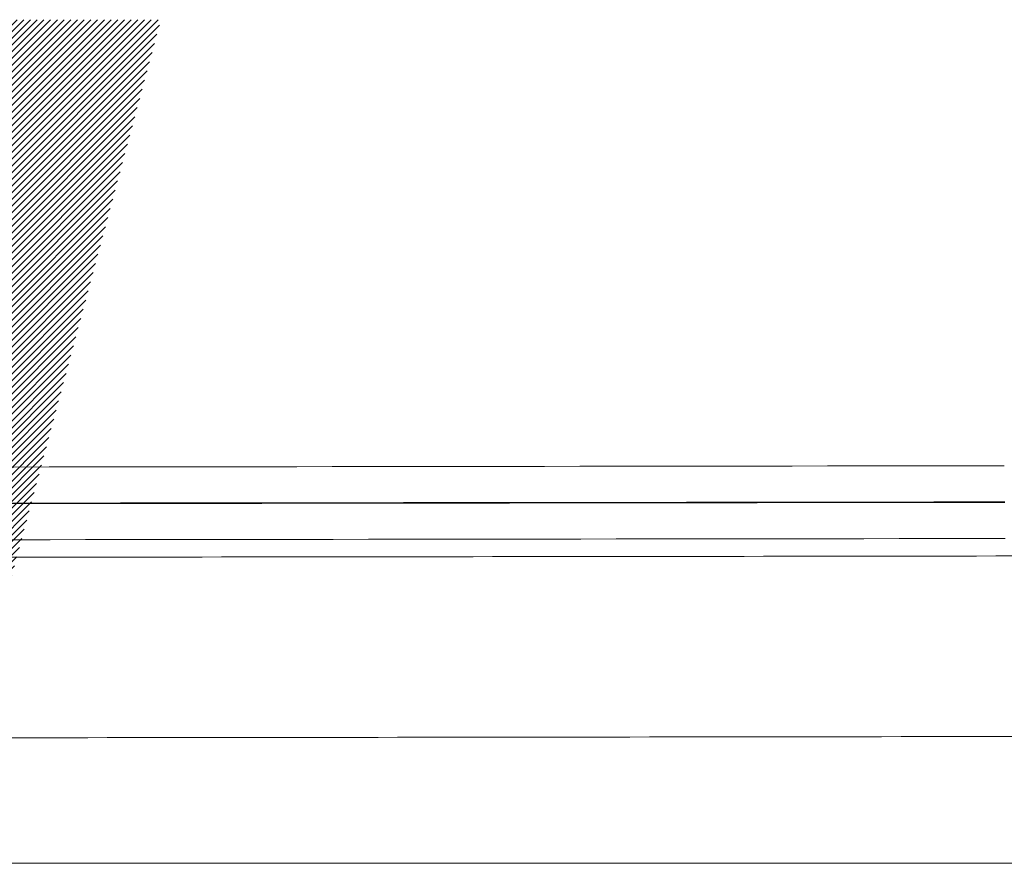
# Model space of a CAD drawing. Header units: millimetres. Extents: x 0 to 594, y 0 to 420.
# Tile 194 of 256: x 308.49 to 312.57, y 282.84 to 286.34. Entities that reach past the tile are written whole.
import ezdxf

# ---------------------------------------------------------------- set-up
doc = ezdxf.new("R2010")
doc.units = ezdxf.units.MM
doc.layers.add('1', color=7, linetype='Continuous', true_color=0xffffff)

msp = doc.modelspace()

# ---------------------------------------------------------------- hatches: boundary and pattern name
at = {"layer": '1', "linetype": 'Continuous', "lineweight": 13}
h = msp.add_hatch(dxfattribs=at)
h.set_pattern_fill('ANSI31', color=18, scale=0.0062, angle=-1.6e-13, style=0)
h.paths.add_polyline_path([(308.1345, 282.8443), (307.1967, 286.3443), (309.0723, 286.3443)], flags=0)

# ---------------------------------------------------------------- linework, layer by layer
at = {"layer": '1', "color": 18, "linetype": 'Continuous', "lineweight": 13}
msp.add_line((317.8133, 282.8443), (306.1345, 282.8443), dxfattribs=at)
at = {"layer": '1', "color": 155, "linetype": 'Continuous', "lineweight": 13}
for points in [[(293.7899, 284.4773), (300.0502, 284.4798), (306.3105, 284.4851), (312.5709, 284.4937)], [(312.5726, 284.3439), (306.3122, 284.3353), (300.0518, 284.33), (293.7915, 284.3275)], [(293.7919, 284.3253), (300.0523, 284.3278), (306.3127, 284.3331), (312.573, 284.3418)], [(312.5747, 284.192), (306.3143, 284.1833), (300.0539, 284.178), (293.7935, 284.1755)]]:
    msp.add_open_spline(points, degree=3, dxfattribs=at)
for points in [[(292.943, 284.1026), (294.656, 284.1032), (296.369, 284.104), (299.795, 284.1061), (301.508, 284.1073), (304.9339, 284.1103), (306.6469, 284.1121), (310.0729, 284.116), (311.7859, 284.1182), (313.4989, 284.1207)], [(313.5075, 283.3717), (311.7945, 283.3692), (310.0814, 283.367), (306.6553, 283.3631), (304.9423, 283.3614), (301.5161, 283.3584), (299.8031, 283.3571), (296.377, 283.355), (294.6639, 283.3542), (292.9509, 283.3536)]]:
    msp.add_open_spline(points, degree=3, knots=[0, 0, 0, 0, 0.25, 0.25, 0.5, 0.5, 0.75, 0.75, 1, 1, 1, 1], dxfattribs=at)

doc.saveas('drawing.dxf')
